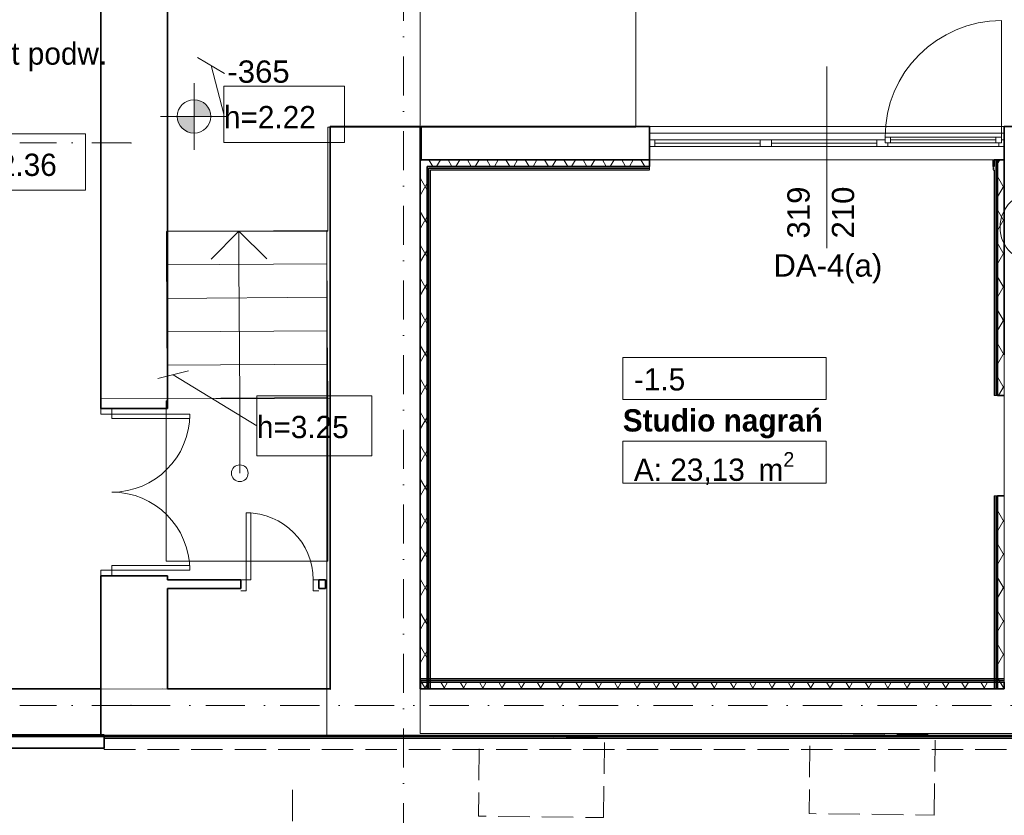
# Model space of a CAD drawing. Header units: millimetres. Extents: x -34676 to 172266, y 39940 to 476087.
# Tile 3 of 256: x -25842 to -16999, y 237774 to 244918. Entities that reach past the tile are written whole.
import ezdxf
from ezdxf.lldxf.tags import DXFTag

# ---------------------------------------------------------------- set-up
doc = ezdxf.new("R2010")
doc.units = ezdxf.units.MM
doc.header["$MEASUREMENT"] = 0
for name, pattern in [('Krawędzie ukryte', [3.912222, 2.822222, -1.09]), ('Kropki i Kreski', [6.702778, 3.527778, -1.763889, 0, -1.411111]), ('Przerywana', [5.644444, 2.822222, -2.822222])]:
    doc.linetypes.add(name, pattern=pattern)
for name, color, linetype in [('#podkład', 252, 'Continuous'), ('- A - ocieplenie', 7, 'Continuous'), ('- strefy pomieszczeń', 7, 'Continuous'), ('Drzwi Archicad', 7, 'Continuous'), ('IS_Text_Pion_Wodociag', 7, 'Continuous'), ('Konstrukcja - Siatka mod', 7, 'Continuous'), ('Konstrukcja - Stropy', 7, 'Continuous'), ('Konstrukcja - Ściany działowe', 7, 'Continuous'), ('Konstrukcja - Ściany nośne wew..P', 7, 'Continuous'), ('Konstrukcja - Ściany zewnętrzne', 7, 'Continuous'), ('Okna Archicada', 7, 'Continuous'), ('Opisy - Etykiety', 7, 'Continuous'), ('Wykończenie - Podłogi', 7, 'Continuous'), ('Wymiarowanie - Poziomy', 7, 'Continuous'), ('z JAN', 7, 'Continuous'), ('Znaczniki - Przekroje', 7, 'Continuous'), ('Znaczniki okien Archicada', 7, 'Continuous')]:
    doc.layers.add(name, color=color, linetype=linetype)
doc.styles.add('STYL_AUTOMATYCZNY_1', font='arial.ttf')
doc.styles.add('STYL_AUTOMATYCZNY_4', font='arial.ttf')
doc.styles.add('STYL_AUTOMATYCZNY_5', font='arial.ttf')
doc.styles.add('STYL_AUTOMATYCZNY_6', font='txt')
doc.styles.add('STYL_AUTOMATYCZNY_9', font='txt')
tags = doc.linetypes.add('SOLID', pattern=[10, 10, 0]).pattern_tags.tags
tags[6:7] = [DXFTag(74, 4), DXFTag(75, 0), DXFTag(340, '0'), DXFTag(46, 0.0), DXFTag(50, 0.0), DXFTag(44, 0.0), DXFTag(45, 0.0)]
tags[4:5] = [DXFTag(74, 4), DXFTag(75, 0), DXFTag(340, '0'), DXFTag(46, 0.0), DXFTag(50, 0.0), DXFTag(44, 0.0), DXFTag(45, 0.0)]
pattern_1 = [(60, (-208051.03, 747718.21), (-129.90381, 75), []), (120, (-208051.03, 747718.21), (129.90381, 75), [])]

# ---------------------------------------------------------------- blocks, each defined once
blk = doc.blocks.new('SDFGHB')
at = {"layer": 'Konstrukcja - Ściany działowe', "linetype": 'Continuous', "lineweight": 13}
h = blk.add_hatch(dxfattribs=at)
h.set_pattern_fill('Izolacja_miękka_0001', color=252, style=0, pattern_type=2)
h.set_pattern_definition(pattern_1)
h.paths.add_polyline_path([(22838.5, 463658.4), (22778.5, 463658.4), (22838.5, 463598.4)])
h = blk.add_hatch(dxfattribs=at)
h.set_pattern_fill('Izolacja_miękka_0001', color=252, style=0, pattern_type=2)
h.set_pattern_definition(pattern_1)
h.paths.add_polyline_path([(22778.5, 463598.4), (22838.5, 463598.4), (22778.5, 463658.4)])
h = blk.add_hatch(dxfattribs=at)
h.set_pattern_fill('Izolacja_miękka_0001', color=252, style=0, pattern_type=2)
h.set_pattern_definition(pattern_1)
h.paths.add_polyline_path([(22838.5, 463598.4), (24835.5, 463598.3), (24835.5, 463658.3), (22838.5, 463658.4)])
h = blk.add_hatch(dxfattribs=at)
h.set_pattern_fill('Izolacja_miękka_0001', color=252, style=0, pattern_type=2)
h.set_pattern_definition(pattern_1)
h.paths.add_polyline_path([(28023.1, 463658.2), (27963.1, 463658.2), (27963.1, 461542), (28023.1, 461542)])
h = blk.add_hatch(dxfattribs=at)
h.set_pattern_fill('Izolacja_miękka_0001', color=252, style=0, pattern_type=2)
h.set_pattern_definition(pattern_1)
h.paths.add_polyline_path([(22778.5, 463598.4), (22778.5, 458910.5), (22838.5, 458910.5), (22838.5, 463598.4)])
h = blk.add_hatch(dxfattribs=at)
h.set_pattern_fill('Izolacja_miękka_0001', color=252, style=0, pattern_type=2)
h.set_pattern_definition(pattern_1)
h.paths.add_polyline_path([(27963.1, 460642), (27963.1, 458910.5), (28023.1, 458910.5), (28023.1, 460642)])
h = blk.add_hatch(dxfattribs=at)
h.set_pattern_fill('Izolacja_miękka_0001', color=252, style=0, pattern_type=2)
h.set_pattern_definition(pattern_1)
h.paths.add_polyline_path([(28023.1, 458970.5), (22778.5, 458970.5), (22778.5, 458910.5), (28023.1, 458910.5)])
at = {"layer": 'Wymiarowanie - Poziomy', "linetype": 'Continuous', "lineweight": 13}
for points in [[(20745.7, 464048.6), (20895.7, 464048.6), (20884.3, 464106), (20851.8, 464154.7), (20803.1, 464187.2), (20745.7, 464198.6)], [(20745.7, 464048.6), (20595.7, 464048.6), (20607.1, 463991.2), (20639.6, 463942.6), (20688.3, 463910.1), (20745.7, 463898.6)]]:
    blk.add_hatch(color=252, dxfattribs=at).paths.add_polyline_path(points)
at = {"layer": '- A - ocieplenie', "color": 252, "linetype": 'Continuous', "lineweight": 20, "ltscale": 100, "flags": 128}
for points in [[(19937.7, 458497.5), (13277.6, 458497.5)], [(13277.6, 458477.5), (19937.7, 458477.5)], [(19937.7, 458497.5), (19937.7, 458477.5)]]:
    blk.add_lwpolyline(points, dxfattribs=at)
at = {"layer": '- A - ocieplenie', "color": 252, "linetype": 'Continuous', "lineweight": 35, "ltscale": 100, "flags": 128}
for points in [[(19937.7, 458497.5), (13277.6, 458497.5)], [(19937.7, 458497.5), (19937.7, 458377.5)], [(29273.2, 458485.8), (19937.7, 458485.8)], [(19937.7, 458465.8), (29273.2, 458465.8)], [(13157.6, 458377.5), (19937.7, 458377.5)]]:
    blk.add_lwpolyline(points, dxfattribs=at)
at = {"layer": '- A - ocieplenie', "color": 252, "linetype": 'Krawędzie ukryte', "lineweight": 20, "ltscale": 100, "flags": 128}
for points in [[(29273.2, 458485.8), (19937.7, 458485.8)], [(19937.7, 458465.8), (19937.7, 458365.8)], [(19937.7, 458365.8), (29273.2, 458365.8)]]:
    blk.add_lwpolyline(points, dxfattribs=at)
at = {"layer": '- strefy pomieszczeń', "color": 252, "linetype": 'Continuous', "lineweight": 13, "ltscale": 100}
for p, q in [((24596.5, 461885.1), (26422.6, 461885.1)), ((24596.5, 461508.6), (24596.5, 461885.1)), ((26422.6, 461885.1), (26422.6, 461508.6)), ((26422.6, 461508.6), (24596.5, 461508.6)), ((24596.5, 461132.1), (26422.6, 461132.1)), ((24596.5, 460755.7), (24596.5, 461132.1)), ((26422.6, 461132.1), (26422.6, 460755.7)), ((26422.6, 460755.7), (24596.5, 460755.7))]:
    blk.add_line(p, q, dxfattribs=at)
at = {"color": 252, "linetype": 'Continuous', "lineweight": 18, "ltscale": 100}
for p, q in [((21937.2, 463024.7), (20497.3, 463015.4)), ((20497.3, 463015.4), (20499.2, 462715.4)), ((20898.9, 462768), (21147.2, 463019.6)), ((21149.2, 462719.6), (21147.2, 463019.6)), ((21147.2, 463019.6), (21398.8, 462771.2)), ((21939.2, 462724.7), (21937.2, 463024.7)), ((21939.2, 462724.7), (20499.2, 462715.4)), ((20499.2, 462715.4), (21939.2, 462724.7)), ((20499.2, 462715.4), (20501.1, 462415.4)), ((21156.9, 461519.6), (21149.2, 462719.6)), ((21941.1, 462424.7), (21939.2, 462724.7)), ((21941.1, 462424.7), (20501.1, 462415.4)), ((20501.1, 462415.4), (21941.1, 462424.7)), ((20501.1, 462415.4), (20503, 462115.4)), ((21943, 462124.7), (21941.1, 462424.7)), ((21943, 462124.7), (20503, 462115.4)), ((20503, 462115.4), (21943, 462124.7)), ((20503, 462115.4), (20505, 461815.4)), ((21944.9, 461824.7), (21943, 462124.7)), ((21944.9, 461824.7), (20505, 461815.4)), ((20505, 461815.4), (21944.9, 461824.7)), ((20505, 461815.4), (20506.9, 461515.4)), ((21946.9, 461524.7), (21944.9, 461824.7)), ((20496.9, 461495.4), (20496.9, 460055.4)), ((20506.9, 461495.4), (20496.9, 461495.4)), ((21946.9, 461524.7), (20506.9, 461515.4)), ((20506.9, 461515.4), (21946.9, 461524.7)), ((20506.9, 461515.4), (20506.9, 461495.4)), ((21156.9, 461517.5), (21156.9, 461519.6)), ((21156.9, 460845.4), (21156.9, 461517.5)), ((21946.9, 461520.1), (21946.9, 461524.7)), ((21946.9, 460055.4), (21946.9, 461520.1)), ((20496.9, 460055.4), (21946.9, 460055.4))]:
    blk.add_line(p, q, dxfattribs=at)
for start, end in [(0, 180), (180, 0)]:
    blk.add_arc((21156.9, 460845.4), 75, start, end, dxfattribs=at)
at = {"layer": 'Drzwi Archicad', "color": 252, "linetype": 'Continuous', "lineweight": 35, "ltscale": 100}
for p, q in [((22777.6, 463958.4), (22217.6, 463958.4)), ((24835.5, 463958.3), (24835.5, 463658.3)), ((28023.2, 463958.2), (28023.2, 463658.2)), ((24835.5, 463598.3), (24835.5, 463658.3)), ((27922.4, 463598.2), (27922.4, 463658.2)), ((27963.1, 461542), (28023.1, 461542)), ((27963.1, 460642), (28023.1, 460642))]:
    blk.add_line(p, q, dxfattribs=at)
at = {"layer": 'Drzwi Archicad', "color": 252, "linetype": 'Continuous', "lineweight": 13, "ltscale": 100}
for p, q in [((24835.5, 463583.3), (24835.5, 463598.3)), ((24835.5, 463568.3), (24835.5, 463583.3)), ((27922.4, 463583.2), (27922.4, 463598.2)), ((27922.4, 463568.2), (27922.4, 463583.2)), ((27933.1, 461542), (27948.1, 461542)), ((27948.1, 461542), (27963.1, 461542)), ((19907.6, 461425.4), (19907.6, 461375.4)), ((19907.6, 461375.4), (20007.6, 461375.4)), ((20007.6, 461425.4), (20007.6, 461375.4)), ((20007.6, 461375.4), (20707.6, 461375.4)), ((20007.6, 461335.4), (20007.6, 461375.4)), ((20707.6, 461375.4), (20707.6, 461335.4)), ((20707.6, 461335.4), (20007.6, 461335.4)), ((27933.1, 460642), (27948.1, 460642)), ((27948.1, 460642), (27963.1, 460642)), ((21215.3, 459889.6), (21215.3, 460489.6)), ((21215.3, 460489.6), (21255.3, 460489.6)), ((21255.3, 460489.6), (21255.3, 459889.6)), ((19907.6, 459925.4), (19907.6, 459975.4)), ((19907.6, 459975.4), (20007.6, 459975.4)), ((20707.6, 460015.4), (20007.6, 460015.4)), ((20007.6, 460015.4), (20007.6, 459975.4)), ((20007.6, 459925.4), (20007.6, 459975.4)), ((20007.6, 459975.4), (20707.6, 459975.4)), ((20707.6, 459975.4), (20707.6, 460015.4)), ((21165.3, 459889.6), (21215.3, 459889.6)), ((21215.3, 459789.6), (21215.3, 459889.6)), ((21255.3, 459889.6), (21215.3, 459889.6)), ((21865.3, 459889.6), (21815.3, 459889.6)), ((21815.3, 459789.6), (21815.3, 459889.6)), ((21165.3, 459789.6), (21215.3, 459789.6)), ((21865.3, 459789.6), (21815.3, 459789.6))]:
    blk.add_line(p, q, dxfattribs=at)
for centre, radius, start, end in [((20007.6, 461375.4), 700, 270, 0), ((20007.6, 459975.4), 700, 0, 90), ((21215.3, 459889.6), 600, 0, 90)]:
    blk.add_arc(centre, radius, start, end, dxfattribs=at)
at = {"layer": 'Konstrukcja - Siatka mod', "color": 252, "linetype": 'Kropki i Kreski', "lineweight": 13, "ltscale": 100}
for p, q in [((22627.6, 457531.6), (22627.6, 474496.4)), ((20180, 463810.5), (19180, 463810.5)), ((20180, 458760.5), (19180, 458760.5)), ((20180, 458760.5), (49624.6, 458760.5))]:
    blk.add_line(p, q, dxfattribs=at)
for p in [(20180, 463810.5), (20180, 463810.5), (20180, 458760.5), (20180, 458760.5)]:
    blk.add_point(p, dxfattribs=at)
at = {"layer": 'Konstrukcja - Stropy', "color": 252, "linetype": 'Continuous', "lineweight": 13, "ltscale": 100, "flags": 128}
for points in [[(40677.6, 471821), (20507.6, 471821), (20507.6, 466151.8), (22777.6, 466151.8), (22777.6, 463958.8), (31597.6, 463958.8), (31597.6, 466140.5), (40677.6, 466140.5)], [(22777.6, 458509.7), (34592.6, 458509.7), (34592.6, 463961.5), (37297.6, 463961.5), (37297.6, 458509.7), (49718.3, 458509.7), (49718.3, 471788.6), (40377.6, 471788.6), (40377.6, 466428.5), (30297.6, 466428.5), (30297.6, 467849.4), (22777.6, 467849.4)], [(20507.6, 471310.1), (13277.6, 471310.1), (13277.6, 458485.8), (20086.4, 458493.1), (20086.4, 458492.3), (21937.2, 458485.8), (21937.2, 463024.7), (20507.6, 463015.5)], [(20507.6, 471310.1), (13277.6, 471310.1), (13277.6, 458485.8), (20086.4, 458493.1), (20086.4, 458492.3), (21937.2, 458485.8), (21937.2, 463024.7), (20507.6, 463015.5)], [(20507.6, 463018.3), (21948.1, 463018.3), (21948.1, 463953.9), (24713.7, 463953.9), (24713.7, 465709.6), (23677.6, 465709.6), (23677.6, 466151.8), (20507.6, 466151.8)], [(20507.6, 463018.3), (21948.1, 463018.3), (21948.1, 463953.9), (24713.7, 463953.9), (24713.7, 465709.6), (23677.6, 465709.6), (23677.6, 466151.8), (20507.6, 466151.8)], [(22778.5, 463658.4), (22778.3, 458910.7), (28022.8, 458910.5), (28023.1, 463658.2)]]:
    blk.add_lwpolyline(points, close=True, dxfattribs=at)
at = {"layer": 'Konstrukcja - Ściany działowe', "color": 252, "linetype": 'Continuous', "lineweight": 35, "ltscale": 100}
for p, q in [((24835.5, 463598.3), (24835.5, 463658.3)), ((27922.4, 463598.2), (27922.4, 463658.2)), ((27948.1, 463658.2), (27933.1, 463658.2)), ((27948.1, 463658.2), (27933.1, 463658.2)), ((27963.1, 463658.2), (27948.1, 463658.2)), ((27963.1, 463658.2), (27948.1, 463658.2)), ((28023.1, 463658.2), (27963.1, 463658.2)), ((27963.1, 463658.2), (27963.1, 461542)), ((28023.1, 463658.2), (27963.1, 463658.2)), ((22853.5, 463598.4), (22838.5, 463598.4)), ((22838.5, 458910.5), (22838.5, 463598.4)), ((22853.5, 463598.4), (22838.5, 463598.4)), ((22853.5, 463598.4), (24835.5, 463598.3)), ((27922.4, 463598.2), (27933.1, 463598.2)), ((27963.1, 461542), (28023.1, 461542)), ((27963.1, 460642), (27963.1, 458910.5)), ((27963.1, 460642), (28023.1, 460642)), ((21165.3, 459809.6), (21165.3, 459889.6)), ((21865.3, 459809.6), (21865.3, 459889.6)), ((28023.1, 458970.5), (22778.5, 458970.5))]:
    blk.add_line(p, q, dxfattribs=at)
at = {"layer": 'Konstrukcja - Ściany działowe', "color": 252, "linetype": 'Continuous', "lineweight": 25, "ltscale": 100}
for p, q in [((27948.1, 463658.2), (27948.1, 461542)), ((22853.5, 458910.5), (22853.5, 463583.4)), ((22853.5, 463583.4), (24835.5, 463583.3)), ((27922.4, 463583.2), (27933.1, 463583.2)), ((27948.1, 460642), (27948.1, 458910.5)), ((28023.1, 458985.5), (22778.5, 458985.5))]:
    blk.add_line(p, q, dxfattribs=at)
at = {"layer": 'Konstrukcja - Ściany działowe', "color": 252, "linetype": 'Continuous', "lineweight": 13, "ltscale": 100}
for p, q in [((24835.5, 463583.3), (24835.5, 463598.3)), ((24835.5, 463568.3), (24835.5, 463583.3)), ((27922.4, 463583.2), (27922.4, 463598.2)), ((27922.4, 463568.2), (27922.4, 463583.2)), ((27933.1, 461542), (27948.1, 461542)), ((27948.1, 461542), (27963.1, 461542)), ((27933.1, 460642), (27948.1, 460642)), ((27948.1, 460642), (27963.1, 460642))]:
    blk.add_line(p, q, dxfattribs=at)
at = {"layer": 'Konstrukcja - Ściany działowe', "color": 252, "linetype": 'Continuous', "lineweight": 35, "ltscale": 100, "flags": 128}
for points in [[(28023, 463898.2), (28023.1, 463658.2)], [(22778.5, 463658.4), (22838.5, 463658.4)], [(27933.1, 463598.2), (27933.1, 463658.2)], [(21165.3, 459889.6), (20507.6, 459889.6)], [(21927.6, 459889.6), (21865.3, 459889.6)], [(21927.6, 459809.6), (21927.6, 459889.6)], [(20507.6, 459809.6), (21165.3, 459809.6)], [(21865.3, 459809.6), (21927.6, 459809.6)], [(22778.5, 458970.5), (22778.5, 458910.5)], [(28023.1, 458970.5), (28023.1, 458910.5)], [(22838.5, 458910.5), (22778.5, 458910.5)], [(27963.1, 458910.5), (28023.1, 458910.5)]]:
    blk.add_lwpolyline(points, dxfattribs=at)
at = {"layer": 'Konstrukcja - Ściany działowe', "color": 252, "linetype": 'Continuous', "lineweight": 13, "ltscale": 100, "flags": 128}
for points in [[(22778.5, 463658.4), (22778.5, 458910.5)], [(24835.5, 463658.3), (22838.5, 463658.4)], [(27933.1, 463658.2), (27922.4, 463658.2)], [(28023.1, 461542), (28023.1, 463658.2)], [(28023.1, 458910.5), (28023.1, 460642)], [(22778.5, 459000.5), (22778.5, 458985.5)], [(22778.5, 458985.5), (22778.5, 458970.5)], [(28023.1, 459000.5), (28023.1, 458985.5)], [(28023.1, 458985.5), (28023.1, 458970.5)], [(22778.5, 458910.5), (28023.1, 458910.5)], [(22853.5, 458910.5), (22838.5, 458910.5)], [(22868.5, 458910.5), (22853.5, 458910.5)], [(27933.1, 458910.5), (27948.1, 458910.5)], [(27948.1, 458910.5), (27963.1, 458910.5)]]:
    blk.add_lwpolyline(points, dxfattribs=at)
at = {"layer": 'Konstrukcja - Ściany działowe', "color": 252, "linetype": 'Continuous', "lineweight": 25, "ltscale": 100, "flags": 128}
for points in [[(27933.1, 463658.2), (27933.1, 463598.2)], [(22868.5, 458910.5), (22868.5, 463568.4)], [(22868.5, 463568.4), (24835.5, 463568.3)], [(27922.4, 463568.2), (27933.1, 463568.2)], [(27933.1, 463568.2), (27933.1, 461542)], [(27933.1, 460642), (27933.1, 458910.5)], [(28023.1, 459000.5), (22778.5, 459000.5)]]:
    blk.add_lwpolyline(points, dxfattribs=at)
at = {"layer": 'Konstrukcja - Ściany nośne wew..P', "color": 252, "linetype": 'Continuous', "lineweight": 35, "ltscale": 100}
for p, q in [((22777.6, 463958.4), (22217.6, 463958.4)), ((24835.5, 463958.3), (24835.5, 463658.3)), ((28023.2, 463958.2), (28023.2, 463658.2)), ((24835.5, 463838.3), (24835.5, 463898.3)), ((24835.5, 463778.3), (24835.5, 463838.3)), ((28023.2, 463838.2), (28023.2, 463898.2)), ((28023.2, 463778.2), (28023.2, 463838.2)), ((24835.5, 463658.3), (24835.5, 463778.3)), ((28023.2, 463658.2), (28023.2, 463778.2)), ((20507.6, 461425.4), (19907.6, 461425.4)), ((20507.6, 459925.4), (19907.6, 459925.4))]:
    blk.add_line(p, q, dxfattribs=at)
at = {"layer": 'Konstrukcja - Ściany nośne wew..P', "color": 252, "linetype": 'Continuous', "lineweight": 35, "ltscale": 100, "flags": 128}
for points in [[(19907.6, 465337.5), (19907.6, 461425.4)], [(20507.6, 461425.4), (20507.6, 465337.5)], [(21967.6, 463958.4), (21967.6, 458910.5)], [(22217.6, 463958.4), (21967.6, 463958.4)], [(22777.6, 458910.5), (22777.6, 463958.4)], [(24835.5, 463958.3), (22785.7, 463958.4)], [(22785.7, 463958.4), (22785.7, 463658.4)], [(29992.7, 463959.4), (28022.7, 463958.2)], [(22785.7, 463658.4), (24835.5, 463658.3)], [(28022.8, 463658.2), (28022.8, 463558.2)], [(28022.8, 463558.2), (28023.2, 463558.2)], [(28023.2, 463558.2), (28023.2, 462408.2)], [(28023.2, 462408.2), (28023.2, 461908.2)], [(19907.6, 459925.4), (19907.6, 458490.5)], [(20507.6, 459889.6), (20507.6, 459925.4)], [(20507.6, 458910.5), (20507.6, 459809.6)], [(21967.6, 458910.5), (20507.6, 458910.5)], [(19907.6, 458490.5), (20507.6, 458490.5)], [(20507.6, 458490.5), (21967.6, 458490.5)]]:
    blk.add_lwpolyline(points, dxfattribs=at)
at = {"layer": 'Konstrukcja - Ściany zewnętrzne', "color": 252, "linetype": 'Continuous', "lineweight": 35, "ltscale": 100, "flags": 128}
for points in [[(19907.6, 458910.5), (16887.6, 458910.5)], [(19907.6, 458910.5), (19907.6, 458490.5)], [(28023.2, 458910.5), (22777.6, 458910.5)], [(13777.6, 458490.5), (19907.6, 458490.5)], [(21967.6, 458490.5), (22777.6, 458490.5)], [(22777.6, 458490.5), (29273.2, 458490.5)]]:
    blk.add_lwpolyline(points, dxfattribs=at)
at = {"layer": 'Okna Archicada', "color": 252, "linetype": 'Continuous', "lineweight": 18, "ltscale": 100}
blk.add_line((27998.2, 463863.2), (27998.2, 464909.1), dxfattribs=at)
at = {"layer": 'Okna Archicada', "color": 252, "linetype": 'Continuous', "lineweight": 13, "ltscale": 100}
for p, q in [((28023.2, 463898.2), (24835.5, 463898.3)), ((24885.5, 463838.3), (24835.5, 463838.3)), ((24885.5, 463778.3), (24885.5, 463838.3)), ((25831.4, 463838.3), (24885.5, 463838.3)), ((25881.4, 463838.3), (25831.4, 463838.3)), ((25831.4, 463838.3), (25831.4, 463778.3)), ((25931.4, 463838.3), (25881.4, 463838.3)), ((25931.4, 463778.3), (25931.4, 463838.3)), ((26877.3, 463838.2), (25931.4, 463838.3)), ((26927.3, 463838.2), (26877.3, 463838.2)), ((26877.3, 463838.2), (26877.3, 463778.2)), ((26952.3, 463838.2), (26927.3, 463838.2)), ((27002.3, 463863.2), (26952.3, 463863.2)), ((26952.3, 463863.2), (26952.3, 463813.2)), ((26952.3, 463813.2), (26952.3, 463838.2)), ((27948.2, 463863.2), (27002.3, 463863.2)), ((27002.3, 463813.2), (27002.3, 463863.2)), ((27948.2, 463863.2), (27002.3, 463863.2)), ((27948.2, 463838.2), (27002.3, 463838.2)), ((27998.2, 463863.2), (27948.2, 463863.2)), ((27948.2, 463863.2), (27948.2, 463813.2)), ((27998.2, 463813.2), (27998.2, 463863.2)), ((28023.2, 463838.2), (27998.2, 463838.2)), ((27998.2, 463838.2), (27998.2, 463813.2)), ((24835.5, 463778.3), (24885.5, 463778.3)), ((25831.4, 463808.3), (24885.5, 463808.3)), ((24885.5, 463778.3), (25831.4, 463778.3)), ((25831.4, 463778.3), (25881.4, 463778.3)), ((25881.4, 463778.3), (25931.4, 463778.3)), ((26877.3, 463808.2), (25931.4, 463808.3)), ((25931.4, 463778.3), (26877.3, 463778.2)), ((26877.3, 463778.2), (26927.3, 463778.2)), ((26927.3, 463778.2), (26977.3, 463778.2)), ((26977.3, 463813.2), (26952.3, 463813.2)), ((26952.3, 463813.2), (27002.3, 463813.2)), ((26977.3, 463778.2), (26977.3, 463813.2)), ((26977.3, 463778.2), (27973.2, 463778.2)), ((27002.3, 463813.2), (27948.2, 463813.2)), ((27948.2, 463813.2), (27998.2, 463813.2)), ((27998.2, 463813.2), (27973.2, 463813.2)), ((27973.2, 463813.2), (27973.2, 463778.2)), ((27973.2, 463778.2), (28023.2, 463778.2)), ((28023.2, 463658.2), (24835.5, 463658.3))]:
    blk.add_line(p, q, dxfattribs=at)
at = {"layer": 'Okna Archicada', "color": 252, "linetype": 'Continuous', "lineweight": 35, "ltscale": 100}
for p, q in [((24835.5, 463838.3), (24835.5, 463898.3)), ((24835.5, 463778.3), (24835.5, 463838.3)), ((24835.5, 463778.3), (24835.5, 463838.3)), ((28023.2, 463838.2), (28023.2, 463898.2)), ((28023.2, 463778.2), (28023.2, 463838.2)), ((28023.2, 463778.2), (28023.2, 463838.2)), ((24835.5, 463658.3), (24835.5, 463778.3)), ((28023.2, 463658.2), (28023.2, 463778.2))]:
    blk.add_line(p, q, dxfattribs=at)
at = {"layer": 'Okna Archicada', "color": 252, "linetype": 'Continuous', "lineweight": 18, "ltscale": 100}
blk.add_arc((27998.2, 463863.2), 1045.9, 90, 179.99703, dxfattribs=at)
at = {"layer": 'Opisy - Etykiety', "color": 252, "linetype": 'Continuous', "lineweight": 13, "ltscale": 100}
for p, q in [((21020.6, 464435.3), (20776.3, 464577.7)), ((20898.4, 464506.5), (21014, 464068)), ((22095.8, 464321), (21014, 464321)), ((21014, 464321), (21014, 463815)), ((22095.8, 463815), (22095.8, 464321)), ((19769.6, 463893.4), (18687.8, 463893.4)), ((19769.6, 463387.5), (19769.6, 463893.4)), ((21014, 463815), (22095.8, 463815)), ((18687.8, 463387.5), (19769.6, 463387.5)), ((20695.8, 461763.3), (20420.9, 461696.9)), ((20558.4, 461730.1), (21310.2, 461271)), ((22341.6, 461539.2), (21310.2, 461539.2)), ((21310.2, 461539.2), (21310.2, 461002.8)), ((22341.6, 461002.8), (22341.6, 461539.2)), ((21310.2, 461002.8), (22341.6, 461002.8))]:
    blk.add_line(p, q, dxfattribs=at)
at = {"layer": 'Wykończenie - Podłogi', "color": 252, "linetype": 'Continuous', "lineweight": 13, "ltscale": 100, "flags": 128}
for points in [[(13772.6, 470895.5), (13772.6, 458902.2), (20462.3, 458909.3), (21972.6, 458904), (21972.6, 461513), (19912.6, 461517.9), (19912.6, 470895.5)], [(22777.2, 458910.1), (28022.9, 458910.1), (28023.1, 463660.5), (22777.2, 463660)]]:
    blk.add_lwpolyline(points, close=True, dxfattribs=at)
at = {"layer": 'Wymiarowanie - Poziomy', "color": 252, "linetype": 'Continuous', "lineweight": 13, "ltscale": 100}
for p, q in [((20745.7, 463748.6), (20745.7, 464348.6)), ((20445.7, 464048.6), (21045.7, 464048.6))]:
    blk.add_line(p, q, dxfattribs=at)
blk.add_circle((20745.7, 464048.6), 150, dxfattribs=at)
at = {"layer": 'z JAN', "color": 252, "linetype": 'Krawędzie ukryte', "lineweight": 13, "ltscale": 100, "flags": 128}
for points in [[(24424.7, 457753.8), (24432.6, 458472.5), (23308.8, 458484.8), (23301, 457766.1)], [(27393.9, 457776.6), (27401.7, 458497.4), (26278, 458509.7), (26270.1, 457788.9)]]:
    blk.add_lwpolyline(points, close=True, dxfattribs=at)
at = {"layer": 'Znaczniki - Przekroje', "color": 252, "linetype": 'Przerywana', "lineweight": 13, "ltscale": 100}
blk.add_line((21629.4, 458002.7), (21629.4, 456652.7), dxfattribs=at)
at = {"layer": 'Znaczniki okien Archicada', "color": 252, "linetype": 'Continuous', "lineweight": 13, "ltscale": 100}
blk.add_line((26429.3, 462865.5), (26429.4, 464498.2), dxfattribs=at)
at = {"layer": '- strefy pomieszczeń', "color": 252, "linetype": 'Continuous', "lineweight": 13, "char_height": 200, "attachment_point": 1}
for s, insert, style in [('\\A1;{\\pql;\\pt0,500;\\fGeneva CE|b0|i0|c0|p0;\\W1.000000;-1.5\\fGeneva CE|b0|i0|c0|p0;\\W1.000000;\\A1{\\H.66x;\\S^  ;}\\fGeneva CE|b0|i0|c0|p0;\\W1.000000;\\fGeneva CE|b0|i0|c0|p0;\\W1.000000;\\A1{\\H.66x;\\S^  ;}}', (24696.5, 461788.2), 'STYL_AUTOMATYCZNY_6'), ('\\A1;{\\pql;\\pt0,500;\\fGeneva CE|b1|i0|c0|p0;\\W1.000000;Studio nagrań\\fGeneva CE|b1|i0|c0|p0;\\W1.000000;\\A1{\\H.66x;\\S^  ;}\\fGeneva CE|b1|i0|c0|p0;\\W1.000000;\\fGeneva CE|b1|i0|c0|p0;\\W1.000000;\\A1{\\H.66x;\\S^  ;}}', (24596.5, 461419.7), 'STYL_AUTOMATYCZNY_9'), ('\\A1;{\\pql;\\pt0,500;\\fGeneva CE|b0|i0|c0|p0;\\W1.000000;A: 23,13\\fGeneva CE|b0|i0|c0|p0;\\W1.000000;\\A1{\\H.66x;\\S^  ;}\\fGeneva CE|b0|i0|c0|p0;\\W1.000000; m\\fGeneva CE|b0|i0|c0|p0;\\W1.000000;\\A1{\\H.66x;\\S2^  ;}}', (24696.5, 461035.2), 'STYL_AUTOMATYCZNY_6')]:
    blk.add_mtext(s, dxfattribs=dict(at, insert=insert, style=style))
at = {"layer": 'Opisy - Etykiety', "color": 252, "linetype": 'Continuous', "lineweight": 20, "insert": (18687.8, 464583.4), "char_height": 200, "attachment_point": 4, "style": 'STYL_AUTOMATYCZNY_6'}
blk.add_mtext('\\A1;{\\pql;\\fGeneva CE|b0|i0|c0|p0;\\W1.000000;sufit podw.}', dxfattribs=at)
at = {"layer": 'Opisy - Etykiety', "color": 252, "linetype": 'Continuous', "lineweight": 13, "attachment_point": 4, "style": 'STYL_AUTOMATYCZNY_5'}
for s, insert, char_height in [('\\A1;{\\pql;\\fGeneva|b0|i0|c0|p0;\\W1.000000;h=\\fGeneva CE|b0|i0|c0|p0;\\H0.999967x;\\W1.000000;2.22}', (21014, 464042.5), 200.007), ('\\A1;{\\pql;\\fGeneva|b0|i0|c0|p0;\\W1.000000;h=\\fGeneva CE|b0|i0|c0|p0;\\H0.999967x;\\W1.000000;2.36}', (18687.8, 463613.2), 200.007), ('\\A1;{\\pql;\\fGeneva|b0|i0|c0|p0;\\W1.000000;h=\\fGeneva CE|b0|i0|c0|p0;\\W1.000000;3\\fGeneva CE|b0|i0|c0|p0;\\W1.000000;.2\\fGeneva CE|b0|i0|c0|p0;\\W1.000000;5}', (21310.2, 461259), 200)]:
    blk.add_mtext(s, dxfattribs=dict(at, insert=insert, char_height=char_height))
at = {"layer": 'Wymiarowanie - Poziomy', "color": 252, "linetype": 'Continuous', "lineweight": 13, "insert": (21045.7, 464348.6), "char_height": 200, "width": 548.974, "attachment_point": 7, "style": 'STYL_AUTOMATYCZNY_4'}
blk.add_mtext('\\A1;{\\pql;\\fArial|b0|i0|c238|p0;\\W1.000000;-365}', dxfattribs=at)
at = {"layer": 'Znaczniki okien Archicada', "color": 252, "linetype": 'Continuous', "lineweight": 35, "char_height": 200, "attachment_point": 7, "style": 'STYL_AUTOMATYCZNY_1'}
for s, insert, rotation in [('\\A1;{\\pql;\\pt0;\\fArial|b0|i0|c238|p0;\\W1.000000;319\\fArial|b0|i0|c238|p0;\\W1.000000;\\A1{\\H.66x;\\S^  ;}\\fArial|b0|i0|c238|p0;\\W1.000000;\\fArial|b0|i0|c238|p0;\\W1.000000;}', (26332.8, 462952.9), 89.99703), ('\\A1;{\\pql;\\pt0;\\fArial|b0|i0|c238|p0;\\W1.000000;210\\fArial|b0|i0|c238|p0;\\W1.000000;\\A1{\\H.66x;\\S^  ;}\\fArial|b0|i0|c238|p0;\\W1.000000;\\fArial|b0|i0|c238|p0;\\W1.000000;}', (26732.7, 462952.9), 89.99703), ('\\A1;{\\pql;\\pt0;\\fArial|b0|i0|c238|p0;\\W1.000000;DA-4(a)\\fArial|b0|i0|c238|p0;\\W1.000000;\\fArial|b0|i0|c238|p0;\\W1.000000;\\fArial|b0|i0|c238|p0;\\W1.000000;}', (25949.2, 462550.6), 359.99703)]:
    blk.add_mtext(s, dxfattribs=dict(at, insert=insert, rotation=rotation))

msp = doc.modelspace()

# ---------------------------------------------------------------- linework, layer by layer
at = {"layer": 'IS_Text_Pion_Wodociag', "color": 7, "linetype": 'SOLID', "lineweight": 18, "ltscale": 10}
msp.add_ellipse((-16713.4, 243054.4), major_axis=(324, 0), ratio=0.983333, dxfattribs=at)

# ---------------------------------------------------------------- block references
at = {"layer": '#podkład'}
msp.add_blockref('SDFGHB', (-45022.1, -219999.6), dxfattribs=at)

doc.saveas('drawing.dxf')
